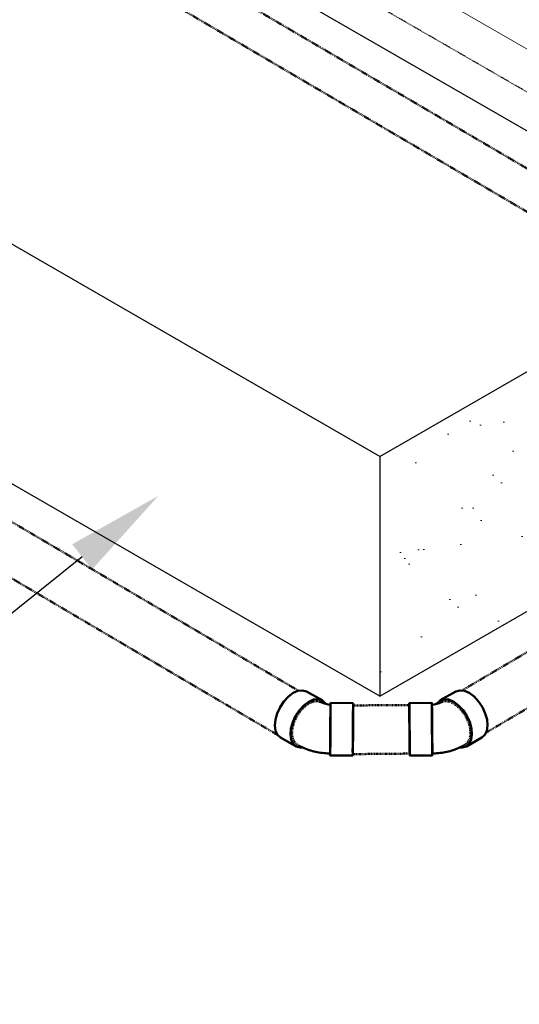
# Model space of a CAD drawing. Header units: inches. Extents: x -17970 to 20481, y 167 to 1796.
# Tile 5 of 35: x 521 to 609, y 1116 to 1290. Entities that reach past the tile are written whole.
import ezdxf
from ezdxf import colors
from ezdxf.entities.mleader import LeaderData, LeaderLine
from ezdxf.math import Vec2, Vec3

# ---------------------------------------------------------------- set-up
doc = ezdxf.new("R2010")
doc.units = ezdxf.units.IN
doc.header["$LTSCALE"] = 0.4
doc.header["$MEASUREMENT"] = 0
for name, pattern in [('Dash - 1_16_', [0.1875, 0.125, -0.0625]), ('Dot 1_32_', [0.03125, 0, -0.03125]), ('HIDDEN2', [0.1875, 0.125, -0.0625])]:
    doc.linetypes.add(name, pattern=pattern)
for name, color, linetype in [('G-ANNO-TTLB', 7, 'Continuous'), ('P-PIPE', 3, 'Continuous'), ('S-ANNO-DIMS', 1, 'Continuous')]:
    doc.layers.add(name, color=color, linetype=linetype)
doc.layers.add('M-DETL-LIGHT', color=1, linetype='Continuous', lineweight=0)
doc.layers.add('M-SECT-PATT', color=9, linetype='Continuous', lineweight=18, true_color=0x808080)
doc.styles.add('Annotative', font='romans.shx', dxfattribs={"width": 0.8, "height": 0.125})

# ---------------------------------------------------------------- blocks, each defined once
blk = doc.blocks.new('base isometric')
at = {"layer": 'M-SECT-PATT', "ltscale": 12}
h = blk.add_hatch(dxfattribs=at)
h.set_pattern_fill('AR-SAND', color=256, scale=8)
h.paths.add_polyline_path([(623.47, 1192.98), (623.47, 1235.49), (584.47, 1212.98), (584.47, 1170.47)])
at = {"layer": 'M-DETL-LIGHT'}
blk.add_line((553.94, 1317.89), (1371.79, 845.7), dxfattribs=at)
at = {"layer": 'M-SECT-PATT', "lineweight": -3}
for p, q in [((584.47, 1212.98), (381.82, 1329.98)), ((1362.93, 836.28), (521.15, 1322.28)), ((584.47, 1170.47), (381.82, 1287.47)), ((584.47, 1212.98), (623.47, 1235.49)), ((584.47, 1212.98), (584.47, 1170.47)), ((584.47, 1170.47), (623.47, 1192.98))]:
    blk.add_line(p, q, dxfattribs=at)
at = {"layer": 'M-SECT-PATT', "linetype": 'HIDDEN2', "lineweight": -3}
blk.add_line((1368.93, 839.74), (537.54, 1319.74), dxfattribs=at)
at = {"layer": 'P-PIPE', "color": 90, "linetype": 'Dash - 1_16_', "lineweight": 50}
for p, q in [((513.05, 1321.25), (641.54, 1245.84)), ((638.26, 1240.09), (509.69, 1315.54)), ((570.06, 1171.42), (377.32, 1284.99)), ((372.9, 1277.61), (566.34, 1163.59)), ((598.99, 1171.46), (617.71, 1182.49)), ((621.9, 1174.97), (603.26, 1163.99)), ((589.68, 1168.9), (579.73, 1168.82)), ((579.8, 1160.19), (589.76, 1160.28))]:
    blk.add_line(p, q, dxfattribs=at)
at = {"layer": 'P-PIPE', "color": 90, "lineweight": 50}
for p, q in [((574.24, 1169.73), (571.48, 1171.29)), ((595.17, 1169.73), (597.93, 1171.29)), ((575.73, 1169.28), (579.73, 1169.24)), ((593.68, 1169.28), (589.68, 1169.24)), ((566.87, 1163.12), (569.63, 1161.56)), ((602.55, 1163.12), (599.79, 1161.56)), ((579.65, 1159.93), (575.65, 1159.97)), ((589.76, 1159.93), (593.76, 1159.97))]:
    blk.add_line(p, q, dxfattribs=at)
for points in [[(566.88, 1163.11, 0), (566.34, 1163.59, 0), (565.99, 1164.32, 0), (565.86, 1165.24, 0), (565.95, 1166.3, 0), (566.27, 1167.42, 0), (566.78, 1168.52, 0), (567.45, 1169.54, 0), (568.25, 1170.39, 0), (569.1, 1171.03, 0)], [(569.1, 1171.03, 0), (569.96, 1171.41, 0), (570.77, 1171.5, 0), (571.47, 1171.29, 0), (571.48, 1171.28, 0)], [(574.98, 1169.07, 0), (574.23, 1169.73, 0), (573.53, 1169.94, 0), (572.72, 1169.85, 0), (571.86, 1169.47, 0)], [(594.43, 1169.07, 0), (595.19, 1169.73, 0), (595.88, 1169.94, 0), (596.69, 1169.85, 0), (597.55, 1169.47, 0)], [(600.31, 1171.03, 0), (599.45, 1171.41, 0), (598.64, 1171.5, 0), (597.95, 1171.29, 0), (597.93, 1171.28, 0)], [(602.53, 1163.11, 0), (603.07, 1163.59, 0), (603.42, 1164.32, 0), (603.55, 1165.24, 0), (603.46, 1166.3, 0), (603.15, 1167.42, 0), (602.63, 1168.52, 0), (601.96, 1169.54, 0), (601.17, 1170.39, 0), (600.31, 1171.03, 0)], [(571.86, 1169.47, 0), (571.01, 1168.83, 0), (570.21, 1167.98, 0), (569.54, 1166.96, 0), (569.03, 1165.86, 0), (568.71, 1164.74, 0), (568.62, 1163.68, 0), (568.75, 1162.76, 0), (569.1, 1162.03, 0), (569.64, 1161.55, 0), (570.34, 1161.35, 0), (570.72, 1161.39, 0)], [(575.69, 1161.92, 0), (575.71, 1162.99, 0), (575.72, 1164.18, 0), (575.73, 1165.39, 0), (575.73, 1166.55, 0), (575.74, 1167.58, 0), (575.74, 1168.41, 0), (575.74, 1168.98, 0), (575.74, 1169.26, 0), (575.73, 1169.21, 0), (575.72, 1168.86, 0), (575.71, 1168.22, 0), (575.69, 1167.33, 0)], [(575.69, 1167.13, 0), (575.7, 1167.67, 0), (575.71, 1168.13, 0), (575.71, 1168.5, 0), (575.72, 1168.76, 0), (575.73, 1168.9, 0), (575.73, 1168.93, 0), (575.73, 1168.84, 0), (575.74, 1168.64, 0), (575.74, 1168.33, 0), (575.74, 1167.91, 0), (575.74, 1167.41, 0), (575.73, 1166.83, 0), (575.73, 1166.19, 0), (575.73, 1165.51, 0), (575.72, 1164.8, 0), (575.71, 1164.09, 0), (575.71, 1163.39, 0), (575.7, 1162.73, 0), (575.69, 1162.12, 0)], [(579.69, 1167.29, 0), (579.71, 1168.18, 0), (579.72, 1168.83, 0), (579.73, 1169.18, 0), (579.73, 1169.22, 0), (579.74, 1168.95, 0), (579.74, 1168.38, 0), (579.74, 1167.55, 0), (579.73, 1166.52, 0), (579.73, 1165.36, 0), (579.72, 1164.14, 0), (579.71, 1162.96, 0), (579.69, 1161.88, 0)], [(589.72, 1167.29, 0), (589.71, 1168.18, 0), (589.7, 1168.83, 0), (589.69, 1169.18, 0), (589.68, 1169.22, 0), (589.67, 1168.95, 0), (589.67, 1168.38, 0), (589.67, 1167.55, 0), (589.68, 1166.52, 0), (589.69, 1165.36, 0), (589.7, 1164.14, 0), (589.71, 1162.96, 0), (589.72, 1161.88, 0)], [(593.72, 1161.92, 0), (593.71, 1162.99, 0), (593.7, 1164.18, 0), (593.69, 1165.39, 0), (593.68, 1166.55, 0), (593.67, 1167.58, 0), (593.67, 1168.41, 0), (593.67, 1168.98, 0), (593.68, 1169.26, 0), (593.69, 1169.21, 0), (593.7, 1168.86, 0), (593.71, 1168.22, 0), (593.72, 1167.33, 0)], [(593.72, 1167.13, 0), (593.71, 1167.67, 0), (593.71, 1168.13, 0), (593.7, 1168.5, 0), (593.69, 1168.76, 0), (593.69, 1168.9, 0), (593.68, 1168.93, 0), (593.68, 1168.84, 0), (593.68, 1168.64, 0), (593.68, 1168.33, 0), (593.68, 1167.91, 0), (593.68, 1167.41, 0), (593.68, 1166.83, 0), (593.68, 1166.19, 0), (593.69, 1165.51, 0), (593.69, 1164.8, 0), (593.7, 1164.09, 0), (593.71, 1163.39, 0), (593.71, 1162.73, 0), (593.72, 1162.12, 0)], [(597.55, 1169.47, 0), (598.41, 1168.83, 0), (599.2, 1167.98, 0), (599.87, 1166.96, 0), (600.39, 1165.86, 0), (600.7, 1164.74, 0), (600.79, 1163.68, 0), (600.66, 1162.76, 0), (600.31, 1162.03, 0), (599.77, 1161.55, 0), (599.07, 1161.35, 0), (598.7, 1161.39, 0)], [(575.69, 1167.33, 0), (575.68, 1166.25, 0), (575.67, 1165.07, 0), (575.66, 1163.86, 0), (575.65, 1162.69, 0), (575.65, 1161.66, 0), (575.64, 1160.83, 0), (575.65, 1160.26, 0), (575.65, 1159.99, 0), (575.66, 1160.03, 0), (575.67, 1160.39, 0), (575.68, 1161.03, 0), (575.69, 1161.92, 0)], [(575.69, 1162.12, 0), (575.69, 1161.57, 0), (575.68, 1161.11, 0), (575.67, 1160.75, 0), (575.67, 1160.49, 0), (575.66, 1160.34, 0), (575.66, 1160.31, 0), (575.65, 1160.4, 0), (575.65, 1160.6, 0), (575.65, 1160.92, 0), (575.65, 1161.33, 0), (575.65, 1161.84, 0), (575.65, 1162.41, 0), (575.66, 1163.05, 0), (575.66, 1163.74, 0), (575.67, 1164.44, 0), (575.67, 1165.16, 0), (575.68, 1165.85, 0), (575.69, 1166.52, 0), (575.69, 1167.13, 0)], [(579.69, 1161.88, 0), (579.68, 1161, 0), (579.67, 1160.35, 0), (579.66, 1160, 0), (579.65, 1159.95, 0), (579.65, 1160.23, 0), (579.64, 1160.8, 0), (579.65, 1161.63, 0), (579.65, 1162.66, 0), (579.66, 1163.82, 0), (579.67, 1165.04, 0), (579.68, 1166.22, 0), (579.69, 1167.29, 0)], [(589.72, 1161.88, 0), (589.73, 1161, 0), (589.75, 1160.35, 0), (589.76, 1160, 0), (589.76, 1159.95, 0), (589.77, 1160.23, 0), (589.77, 1160.8, 0), (589.77, 1161.63, 0), (589.76, 1162.66, 0), (589.75, 1163.82, 0), (589.74, 1165.04, 0), (589.73, 1166.22, 0), (589.72, 1167.29, 0)], [(593.72, 1167.33, 0), (593.73, 1166.25, 0), (593.74, 1165.07, 0), (593.75, 1163.86, 0), (593.76, 1162.69, 0), (593.77, 1161.66, 0), (593.77, 1160.83, 0), (593.77, 1160.26, 0), (593.76, 1159.99, 0), (593.75, 1160.03, 0), (593.74, 1160.39, 0), (593.73, 1161.03, 0), (593.72, 1161.92, 0)], [(593.72, 1162.12, 0), (593.73, 1161.57, 0), (593.74, 1161.11, 0), (593.74, 1160.75, 0), (593.75, 1160.49, 0), (593.75, 1160.34, 0), (593.76, 1160.31, 0), (593.76, 1160.4, 0), (593.76, 1160.6, 0), (593.77, 1160.92, 0), (593.77, 1161.33, 0), (593.76, 1161.84, 0), (593.76, 1162.41, 0), (593.76, 1163.05, 0), (593.75, 1163.74, 0), (593.75, 1164.44, 0), (593.74, 1165.16, 0), (593.73, 1165.85, 0), (593.73, 1166.52, 0), (593.72, 1167.13, 0)], [(570.04, 1161.69, 0), (571.08, 1161.23, 0), (571.36, 1161.11, 0), (571.65, 1161.01, 0), (571.93, 1160.91, 0), (572.22, 1160.82, 0), (572.51, 1160.74, 0), (572.8, 1160.66, 0), (573.09, 1160.59, 0), (573.38, 1160.53, 0), (573.68, 1160.48, 0), (573.98, 1160.44, 0), (574.27, 1160.4, 0), (574.57, 1160.37, 0), (574.87, 1160.34, 0), (575.17, 1160.32, 0), (575.47, 1160.31, 0), (575.66, 1160.31, 0)], [(599.37, 1161.69, 0), (598.33, 1161.23, 0), (598.05, 1161.11, 0), (597.77, 1161.01, 0), (597.48, 1160.91, 0), (597.2, 1160.82, 0), (596.91, 1160.74, 0), (596.62, 1160.66, 0), (596.32, 1160.59, 0), (596.03, 1160.53, 0), (595.73, 1160.48, 0), (595.44, 1160.44, 0), (595.14, 1160.4, 0), (594.84, 1160.37, 0), (594.55, 1160.34, 0), (594.25, 1160.32, 0), (593.95, 1160.31, 0), (593.76, 1160.31, 0)]]:
    blk.add_polyline3d(points, dxfattribs=at)
at = {"layer": 'P-PIPE', "color": 90, "linetype": 'Dot 1_32_', "lineweight": 50}
for points in [[(568.89, 1163.85, 0), (568.98, 1164.82, 0), (569.26, 1165.85, 0), (569.74, 1166.86, 0), (570.36, 1167.79, 0), (571.09, 1168.58, 0), (571.87, 1169.16, 0)], [(571.87, 1169.16, 0), (572.66, 1169.51, 0), (573.4, 1169.59, 0), (574.04, 1169.4, 0)], [(579.74, 1168.11, 0), (579.74, 1168.63, 0), (579.73, 1168.88, 0), (579.72, 1168.84, 0), (579.72, 1168.51, 0), (579.7, 1167.9, 0), (579.69, 1167.08, 0)], [(579.69, 1162.1, 0), (579.7, 1163.09, 0), (579.72, 1164.19, 0), (579.72, 1165.32, 0), (579.73, 1166.39, 0), (579.74, 1167.35, 0), (579.74, 1168.11, 0)], [(589.68, 1168.11, 0), (589.68, 1168.63, 0), (589.68, 1168.88, 0), (589.69, 1168.84, 0), (589.7, 1168.51, 0), (589.71, 1167.9, 0), (589.72, 1167.08, 0)], [(589.72, 1162.1, 0), (589.71, 1163.09, 0), (589.7, 1164.19, 0), (589.69, 1165.32, 0), (589.68, 1166.39, 0), (589.68, 1167.35, 0), (589.68, 1168.11, 0)], [(597.54, 1169.16, 0), (596.75, 1169.51, 0), (596.01, 1169.59, 0), (595.37, 1169.4, 0)], [(600.52, 1163.85, 0), (600.44, 1164.82, 0), (600.15, 1165.85, 0), (599.68, 1166.86, 0), (599.06, 1167.79, 0), (598.33, 1168.58, 0), (597.54, 1169.16, 0)], [(579.69, 1167.08, 0), (579.68, 1166.08, 0), (579.67, 1164.98, 0), (579.66, 1163.86, 0), (579.65, 1162.78, 0), (579.65, 1161.83, 0), (579.65, 1161.07, 0)], [(589.72, 1167.08, 0), (589.73, 1166.08, 0), (589.74, 1164.98, 0), (589.75, 1163.86, 0), (589.76, 1162.78, 0), (589.76, 1161.83, 0), (589.77, 1161.07, 0)], [(570.04, 1161.69, 0), (569.33, 1162.33, 0), (569.01, 1163, 0), (568.89, 1163.85, 0)], [(599.37, 1161.69, 0), (600.08, 1162.33, 0), (600.4, 1163, 0), (600.52, 1163.85, 0)], [(579.65, 1161.07, 0), (579.65, 1160.54, 0), (579.65, 1160.29, 0), (579.66, 1160.34, 0), (579.67, 1160.67, 0), (579.68, 1161.27, 0), (579.69, 1162.1, 0)], [(589.77, 1161.07, 0), (589.76, 1160.54, 0), (589.76, 1160.29, 0), (589.75, 1160.34, 0), (589.74, 1160.67, 0), (589.73, 1161.27, 0), (589.72, 1162.1, 0)]]:
    blk.add_polyline3d(points, dxfattribs=at)
at = {"layer": 'P-PIPE', "color": 90, "lineweight": 50}
for centre, start, end in [((576.32, 1174.28), 244.9739, 263.7887), ((593.09, 1174.28), 276.2113, 295.0261)]:
    blk.add_arc(centre, 5.38, start, end, dxfattribs=at)
at = {"layer": 'S-ANNO-DIMS', "lineweight": -3}
ml = blk.add_multileader_mtext('Standard', dxfattribs=at)
ml.set_content('EDGE OF FOOTING', color=2, style='Annotative')
ml.set_leader_properties()
ml.build(insert=Vec2(0, 0))
ml.multileader.update_dxf_attribs({"dogleg_length": 0.36, "arrow_head_size": 17.28, "scale": 96})
ctx = ml.context
ctx.base_point, ctx.scale, ctx.char_height, ctx.arrow_head_size, ctx.landing_gap_size, ctx.plane_origin = Vec3(239.26, 1106.47), 96, 12, 17.28, 8.64, Vec3(235.62, 1130.15)
ctx.text_align_type = 2
notes = []
notes.append((ctx, [(1, (1, 1, 0), (420.93, 1106.47), (-1, 0), 34.56, [(0, [(545.21, 1205.98)], 0, [])])]))
ctx.mtext.insert, ctx.mtext.alignment, ctx.mtext.flow_direction = Vec3(377.73, 1112.47), 3, 5
for ctx, leaders in notes:
    for number, flags, end, landing, length, lines in leaders:
        leader = LeaderData()
        leader.index, (leader.has_last_leader_line, leader.has_dogleg_vector, leader.attachment_direction) = number, flags
        leader.last_leader_point, leader.dogleg_vector, leader.dogleg_length = Vec3(end), Vec3(landing), length
        for number, points, colour, breaks in lines:
            line = LeaderLine()
            line.index, line.vertices, line.color, line.breaks = number, Vec3.list(points), colors.encode_raw_color(colour), breaks
            leader.lines.append(line)
        ctx.leaders.append(leader)

msp = doc.modelspace()

# ---------------------------------------------------------------- block references
at = {"layer": 'G-ANNO-TTLB', "color": 4}
msp.add_blockref('base isometric', (0, 0), dxfattribs=at)

doc.saveas('drawing.dxf')
